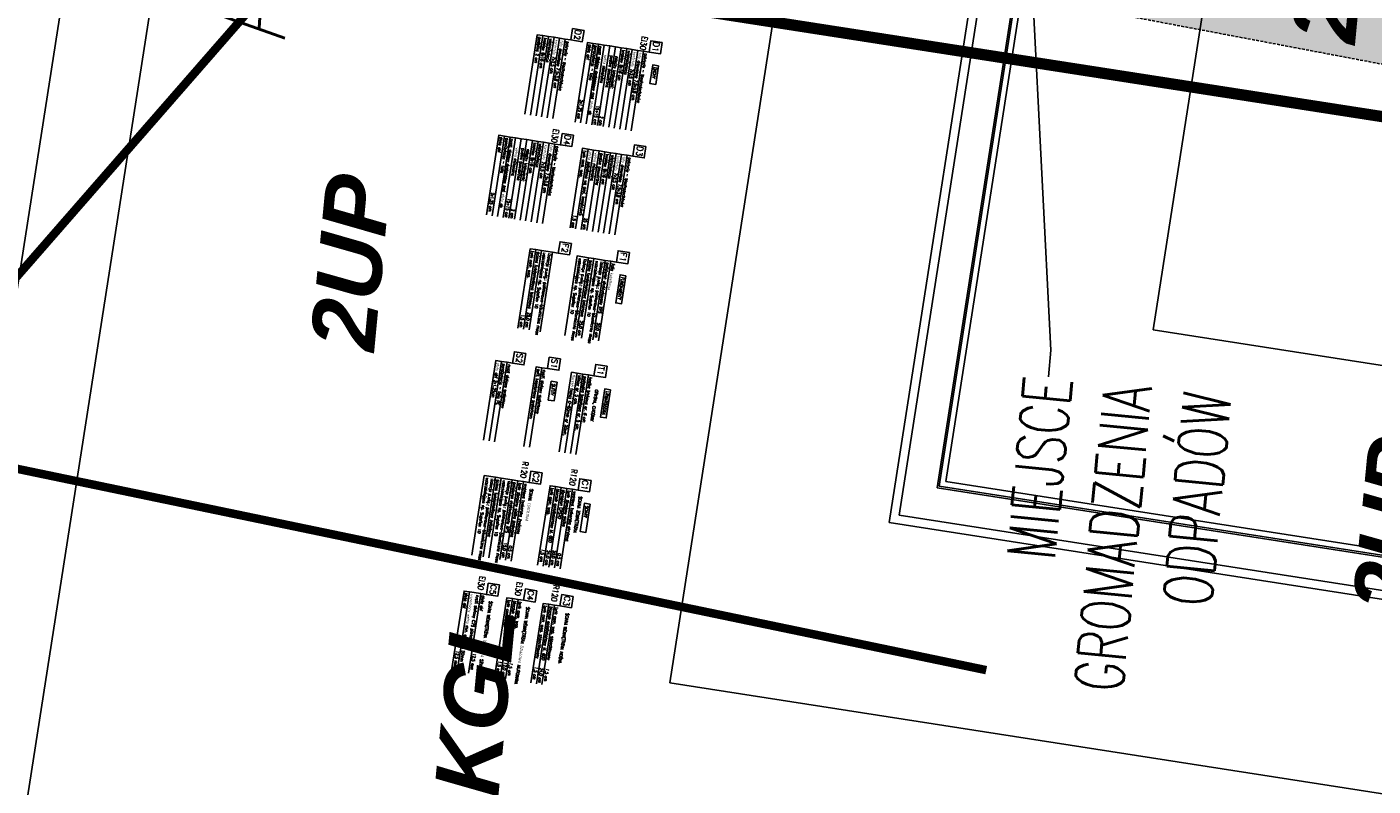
# Model space of a CAD drawing. Extents: x -38969 to 27108, y -24488 to 212598.
# Tile 35 of 256: x -16372 to -11603, y 20694 to 23386. Entities that reach past the tile are written whole.
import ezdxf
from ezdxf import colors
from ezdxf.entities.mleader import LeaderData, LeaderLine
from ezdxf.enums import TextEntityAlignment as Align
from ezdxf.math import Vec2, Vec3

# ---------------------------------------------------------------- set-up
doc = ezdxf.new("R2010")
doc.units = 0
doc.header["$LTSCALE"] = 100
doc.header["$MEASUREMENT"] = 0
doc.linetypes.add('ACAD_ISO03W100', pattern=[30, 12, -18])
doc.linetypes.add('DASHED22', pattern=[0.15, 0.1, -0.05])
for name, color, linetype in [('-P', 2, 'CONTINUOUS'), ('F_B-TXT', 123, 'CONTINUOUS'), ('p_1-TXT', 123, 'CONTINUOUS'), ('T_1-granice', 70, 'CONTINUOUS'), ('T_1-HAT', 6, 'CONTINUOUS'), ('T_1-MIEJSCOWY PLAN LINIE', 253, 'CONTINUOUS'), ('T_1-POW', 123, 'DASHED22'), ('t_1-TXT', 123, 'CONTINUOUS'), ('t_1-TXT1000', 123, 'CONTINUOUS')]:
    doc.layers.add(name, color=color, linetype=linetype)
doc.styles.add('Arial', font='arial.ttf')
doc.styles.add('ROMANS', font='ROMANS.shx', dxfattribs={"width": 0.8})
doc.styles.get("Standard").update_dxf_attribs({"font": 'romans.shx', "width": 0.7})
doc.styles.add('TXT', font='romans.shx')

msp = doc.modelspace()

# ---------------------------------------------------------------- hatches: boundary and pattern name
at = {"layer": 'T_1-HAT'}
h = msp.add_hatch(dxfattribs=at)
h.set_pattern_fill('ANGLE', color=256, scale=300, angle=329)
h.set_pattern_definition([(320.1447, (-10180.44, 26845.645), (52.8702, 63.3324), [60, -22.5]), (50.1447, (-10180.44, 26845.645), (-63.3324, 52.8702), [60, -22.5])])
h.paths.add_polyline_path([(-12947.88677, 25549.21122), (-12947.96857, 25549.22396), (-12909.12522, 25798.54503), (-12906.84869, 25798.19035), (-12518.94728, 28287.9863), (-12528.0207, 28289.39991), (-12761.45883, 28129.40429), (-13039.79343, 27860.03482), (-13275.68506, 27551.96316), (-13295.28578, 27319.7396), (-14165.30589, 25484.9322), (-15156.09559, 24009.91643), (-13266.63821, 23504.497), (-13215.6305, 23924.80286), (-13196.43761, 24047.9949), (-13195.39774, 24047.55553)])
h.paths.add_polyline_path([(-10590.60607, 25453.69427), (-10593.60788, 25434.4267), (-10524.79475, 25423.70586), (-10528.64323, 25399.00385), (-10736.14009, 25431.33113), (-10732.29161, 25456.03314), (-10618.30989, 25438.27519), (-10615.30807, 25457.54275), (-10998.18918, 25517.19428), (-11000.67858, 25501.21579), (-12906.84869, 25798.19035), (-12947.88677, 25549.21122), (-10894.13256, 25229.24357), (-10966.65891, 24763.7237), (-10636.42171, 24707.21359), (-10841.60206, 23390.23663), (-11374.47543, 23564.90804), (-12829.02051, 23892.75334), (-12780.23693, 24094.1161), (-13110.46546, 24167.45093), (-13139.15901, 24027.83584), (-13195.39774, 24047.55553), (-13215.6305, 23924.80286), (-13254.9424, 23572.82488), (-11255.36794, 23194.1163), (-9176.51878, 22845.65673), (-9129.11488, 23110.59203), (-9093.5417, 23204.77287), (-8466.78173, 23118.41817), (-7971.09681, 26300.0367), (-8457.23231, 26375.7749), (-8426.59837, 26572.40287), (-10115.07602, 26835.46172), (-10091.67723, 26985.64992), (-10344.77734, 27025.08203), (-10368.17614, 26874.89382), (-10437.34176, 26885.66958), (-10483.36964, 26590.23358), (-8085.29878, 26216.62262), (-8550.19582, 23232.62014), (-10668.63995, 23562.66625), (-10491.76357, 24697.9705), (-9504.67136, 24544.18503), (-9392.7574, 25262.5194), (-10380.83769, 25416.45881), (-10380.14496, 25420.90517)])

# ---------------------------------------------------------------- linework, layer by layer
at = {"layer": '-P'}
for points in [[(-16949.74833, 18974.89145), (-14668.36619, 33618.24132), (-1681.03888, 31594.86165), (-3962.42101, 16951.51177)], [(-16591.84848, 19236.30453), (-14406.95311, 33260.34148), (-2038.93872, 31333.44857), (-4223.8341, 17309.41162)], [(-14094.69907, 21060.24363), (-12583.01401, 30763.19206), (-4536.08814, 29509.50947), (-6047.7732, 19806.56103)], [(-13316.92123, 21628.33915), (-12014.91848, 29985.41423), (-5313.86597, 28941.41394), (-6615.86872, 20584.33887)], [(-13281.46028, 21654.24013), (-11989.01751, 29949.95328), (-5349.32692, 28915.51297), (-6641.7697, 20619.79981)], [(-13147.59959, 21752.01312), (-11891.24452, 29816.09259), (-5483.18761, 28817.73998), (-6739.54268, 20753.66051)], [(-13140.57578, 21757.14337), (-11886.11427, 29809.06878), (-5490.21143, 28812.60973), (-6744.67294, 20760.68432)], [(-13116.9711, 21774.38443), (-11868.87321, 29785.4641), (-5513.8161, 28795.36867), (-6761.91399, 20784.289)], [(-12381.66951, 22311.45494), (-11331.8027, 29050.16251), (-6249.11769, 28258.29816), (-7298.98451, 21519.59059)]]:
    msp.add_lwpolyline(points, close=True, dxfattribs=at)
at = {"layer": 'p_1-TXT', "color": 6}
for points in [[(-14398.36019, 23373.71421), (-14404.62755, 23333.48634), (-14444.85542, 23339.7537), (-14438.58806, 23379.98157)], [(-14121.23662, 23330.53934), (-14127.50398, 23290.31147), (-14167.73185, 23296.57883), (-14161.46449, 23336.8067)], [(-14435.21319, 23001.55521), (-14441.48054, 22961.32734), (-14481.70841, 22967.5947), (-14475.44105, 23007.82256)], [(-14178.717, 22961.59401), (-14184.98436, 22921.36614), (-14225.21223, 22927.6335), (-14218.94487, 22967.86137)], [(-14443.13713, 22618.15186), (-14449.40449, 22577.924), (-14489.63236, 22584.19136), (-14483.365, 22624.41922)], [(-14237.22215, 22586.07104), (-14243.48951, 22545.84317), (-14283.71738, 22552.11053), (-14277.45002, 22592.3384)], [(-14604.70566, 22227.81907), (-14610.97302, 22187.5912), (-14651.20088, 22193.85856), (-14644.93352, 22234.08643)], [(-14481.07235, 22208.55744), (-14487.33971, 22168.32957), (-14527.56757, 22174.59693), (-14521.30021, 22214.82479)], [(-14316.47933, 22182.91443), (-14322.74669, 22142.68656), (-14362.97455, 22148.95392), (-14356.70719, 22189.18178)], [(-14546.22743, 21804.57799), (-14552.49479, 21764.35012), (-14592.72265, 21770.61748), (-14586.45529, 21810.84535)], [(-14372.89891, 21777.57402), (-14379.16627, 21737.34615), (-14419.39414, 21743.61351), (-14413.12678, 21783.84138)], [(-14697.48487, 21407.38612), (-14703.75223, 21367.15826), (-14743.9801, 21373.42562), (-14737.71274, 21413.65348)], [(-14565.64439, 21386.84584), (-14571.91175, 21346.61798), (-14612.13962, 21352.88534), (-14605.87226, 21393.1132)], [(-14436.89798, 21366.78761), (-14443.16534, 21326.55974), (-14483.39321, 21332.8271), (-14477.12585, 21373.05497)]]:
    msp.add_lwpolyline(points, close=True, dxfattribs=at)
for points in [[(-14544.1477, 23355.22309), (-14564.00615, 23358.31696), (-14607.94396, 23076.29639)], [(-14524.28924, 23352.12921), (-14544.1477, 23355.22309), (-14588.0855, 23073.20251)], [(-14504.43078, 23349.03533), (-14524.28924, 23352.12921), (-14568.22705, 23070.10864)], [(-14484.57233, 23345.94146), (-14504.43078, 23349.03533), (-14548.36859, 23067.01476)], [(-14464.71387, 23342.84758), (-14484.57233, 23345.94146), (-14528.51014, 23063.92088)], [(-14444.85542, 23339.7537), (-14464.71387, 23342.84758), (-14508.65168, 23060.82701)], [(-14366.31641, 23327.5176), (-14386.17486, 23330.61148), (-14430.11267, 23048.59091)], [(-14346.45795, 23324.42372), (-14366.31641, 23327.5176), (-14410.25422, 23045.49703)], [(-14326.5995, 23321.32985), (-14346.45795, 23324.42372), (-14390.39576, 23042.40315)], [(-14306.74104, 23318.23597), (-14326.5995, 23321.32985), (-14370.5373, 23039.30927)], [(-14286.88258, 23315.14209), (-14306.74104, 23318.23597), (-14350.67885, 23036.2154)], [(-14267.02413, 23312.04822), (-14286.88258, 23315.14209), (-14330.82039, 23033.12152)], [(-14247.16567, 23308.95434), (-14267.02413, 23312.04822), (-14310.96194, 23030.02764)], [(-14227.30722, 23305.86046), (-14247.16567, 23308.95434), (-14291.10348, 23026.93377)], [(-14207.44876, 23302.76658), (-14227.30722, 23305.86046), (-14271.24502, 23023.83989)], [(-14187.5903, 23299.67271), (-14207.44876, 23302.76658), (-14251.38657, 23020.74601)], [(-14167.73185, 23296.57883), (-14187.5903, 23299.67271), (-14231.52811, 23017.65213)], [(-14680.29297, 22998.53347), (-14700.15143, 23001.62735), (-14744.08923, 22719.60677)], [(-14660.43451, 22995.43959), (-14680.29297, 22998.53347), (-14724.23078, 22716.5129)], [(-14640.57606, 22992.34572), (-14660.43451, 22995.43959), (-14704.37232, 22713.41902)], [(-14620.7176, 22989.25184), (-14640.57606, 22992.34572), (-14684.51387, 22710.32514)], [(-14600.85915, 22986.15796), (-14620.7176, 22989.25184), (-14664.65541, 22707.23127)], [(-14581.00069, 22983.06408), (-14600.85915, 22986.15796), (-14644.79695, 22704.13739)], [(-14561.14223, 22979.97021), (-14581.00069, 22983.06408), (-14624.9385, 22701.04351)], [(-14541.28378, 22976.87633), (-14561.14223, 22979.97021), (-14605.08004, 22697.94963)], [(-14521.42532, 22973.78245), (-14541.28378, 22976.87633), (-14585.22159, 22694.85576)], [(-14501.56687, 22970.68858), (-14521.42532, 22973.78245), (-14565.36313, 22691.76188)], [(-14481.70841, 22967.5947), (-14501.56687, 22970.68858), (-14545.50467, 22688.668)], [(-14384.07987, 22952.38452), (-14403.93833, 22955.47839), (-14447.87614, 22673.45782)], [(-14364.22142, 22949.29064), (-14384.07987, 22952.38452), (-14428.01768, 22670.36394)], [(-14344.36296, 22946.19676), (-14364.22142, 22949.29064), (-14408.15923, 22667.27007)], [(-14324.50451, 22943.10289), (-14344.36296, 22946.19676), (-14388.30077, 22664.17619)], [(-14304.64605, 22940.00901), (-14324.50451, 22943.10289), (-14368.44231, 22661.08231)], [(-14284.78759, 22936.91513), (-14304.64605, 22940.00901), (-14348.58386, 22657.98844)], [(-14264.92914, 22933.82125), (-14284.78759, 22936.91513), (-14328.7254, 22654.89456)], [(-14245.07068, 22930.72738), (-14264.92914, 22933.82125), (-14308.86695, 22651.80068)], [(-14225.21223, 22927.6335), (-14245.07068, 22930.72738), (-14289.00849, 22648.7068)], [(-14569.06618, 22596.56687), (-14588.92464, 22599.66074), (-14632.86245, 22317.64017)], [(-14549.20773, 22593.47299), (-14569.06618, 22596.56687), (-14613.00399, 22314.54629)], [(-14509.49081, 22587.28523), (-14549.20773, 22593.47299), (-14593.14553, 22311.45242)], [(-14489.63236, 22584.19136), (-14509.49081, 22587.28523), (-14553.42862, 22305.26466)], [(-14383.00966, 22567.57992), (-14422.72657, 22573.76767), (-14466.66438, 22291.7471)], [(-14363.1512, 22564.48604), (-14383.00966, 22567.57992), (-14426.94746, 22285.55934)], [(-14323.43429, 22558.29829), (-14363.1512, 22564.48604), (-14407.08901, 22282.46547)], [(-14303.57583, 22555.20441), (-14323.43429, 22558.29829), (-14367.3721, 22276.27771)], [(-14283.71738, 22552.11053), (-14303.57583, 22555.20441), (-14347.51364, 22273.18384)], [(-14690.9178, 22200.04632), (-14710.77625, 22203.14019), (-14754.71406, 21921.11962)], [(-14671.05934, 22196.95244), (-14690.9178, 22200.04632), (-14734.8556, 21918.02574)], [(-14651.20088, 22193.85856), (-14671.05934, 22196.95244), (-14714.99715, 21914.93187)], [(-14547.42603, 22177.69081), (-14567.28448, 22180.78468), (-14611.22229, 21898.76411)], [(-14527.56757, 22174.59693), (-14547.42603, 22177.69081), (-14591.36384, 21895.67023)], [(-14422.54992, 22158.23555), (-14442.40838, 22161.32943), (-14486.34619, 21879.30885)], [(-14402.69147, 22155.14167), (-14422.54992, 22158.23555), (-14466.48773, 21876.21498)], [(-14382.83301, 22152.0478), (-14402.69147, 22155.14167), (-14446.62927, 21873.1211)], [(-14362.97455, 22148.95392), (-14382.83301, 22152.0478), (-14426.77082, 21870.02722)], [(-14711.87339, 21789.18074), (-14751.5903, 21795.3685), (-14795.52811, 21513.34792)], [(-14692.01493, 21786.08687), (-14711.87339, 21789.18074), (-14755.8112, 21507.16017)], [(-14652.29802, 21779.89911), (-14692.01493, 21786.08687), (-14735.95274, 21504.06629)], [(-14632.43956, 21776.80523), (-14652.29802, 21779.89911), (-14696.23583, 21497.87854)], [(-14612.58111, 21773.71136), (-14632.43956, 21776.80523), (-14676.37737, 21494.78466)], [(-14592.72265, 21770.61748), (-14612.58111, 21773.71136), (-14656.51892, 21491.69078)], [(-14498.82796, 21755.98902), (-14518.68642, 21759.0829), (-14562.62422, 21477.06232)], [(-14478.9695, 21752.89514), (-14498.82796, 21755.98902), (-14542.76577, 21473.96845)], [(-14459.11105, 21749.80126), (-14478.9695, 21752.89514), (-14522.90731, 21470.87457)], [(-14439.25259, 21746.70739), (-14459.11105, 21749.80126), (-14503.04886, 21467.78069)], [(-14419.39414, 21743.61351), (-14439.25259, 21746.70739), (-14483.1904, 21464.68681)], [(-14803.55547, 21382.70725), (-14823.41392, 21385.80113), (-14867.35173, 21103.78055)], [(-14763.83855, 21376.51949), (-14803.55547, 21382.70725), (-14847.49327, 21100.68668)], [(-14743.9801, 21373.42562), (-14763.83855, 21376.51949), (-14807.77636, 21094.49892)], [(-14743.9801, 21373.42562), (-14763.83855, 21376.51949), (-14807.77636, 21094.49892)], [(-14651.85653, 21359.07309), (-14671.71499, 21362.16697), (-14715.6528, 21080.1464)], [(-14631.99808, 21355.97921), (-14651.85653, 21359.07309), (-14695.79434, 21077.05252)], [(-14612.13962, 21352.88534), (-14631.99808, 21355.97921), (-14675.93588, 21073.95864)], [(-14612.13962, 21352.88534), (-14631.99808, 21355.97921), (-14675.93588, 21073.95864)], [(-14523.11012, 21339.01485), (-14542.96857, 21342.10873), (-14586.90638, 21060.08816)], [(-14503.25166, 21335.92098), (-14523.11012, 21339.01485), (-14567.04793, 21056.99428)], [(-14483.39321, 21332.8271), (-14503.25166, 21335.92098), (-14547.18947, 21053.9004)], [(-14483.39321, 21332.8271), (-14503.25166, 21335.92098), (-14547.18947, 21053.9004)]]:
    msp.add_lwpolyline(points, dxfattribs=at)
at = {"layer": 'p_1-TXT', "color": 123}
for points in [[(-14134.06032, 23248.22879), (-14144.41819, 23181.74541), (-14164.91139, 23184.93817), (-14154.55351, 23251.42155)], [(-14250.04584, 22503.76049), (-14265.60851, 22403.86946), (-14286.10171, 22407.06222), (-14270.53904, 22506.95326)], [(-14493.89604, 22126.24688), (-14504.25392, 22059.7635), (-14524.74711, 22062.95627), (-14514.38924, 22129.43965)], [(-14304.22673, 22099.29461), (-14319.7894, 21999.40358), (-14340.2826, 22002.59635), (-14324.71993, 22102.48738)], [(-14376.23706, 21693.78565), (-14391.79973, 21593.89462), (-14412.29293, 21597.08739), (-14396.73026, 21696.97842)]]:
    msp.add_lwpolyline(points, close=True, dxfattribs=at)
at = {"layer": 'T_1-granice', "color": 200, "linetype": 'ACAD_ISO03W100', "ltscale": 0.1, "true_color": 0xba03fc, "const_width": 40}
msp.add_lwpolyline([(-7080.88507, 28692.52326), (-8028.78185, 22517.13308), (-15394.59554, 23662.45758), (-14165.30589, 25484.9322), (-13295.28578, 27319.7396), (-13182.65149, 28701.46565), (-11622.99334, 29419.86568), (-10766.45676, 29271.91085)], close=True, dxfattribs=at)
at = {"layer": 'T_1-MIEJSCOWY PLAN LINIE', "color": 251, "ltscale": 4, "true_color": 0x525252, "const_width": 30}
msp.add_lwpolyline([(-12973.33075, 21105.35589), (-16452.52825, 21828.75363), (-16634.91089, 22239.58447), (-15394.59554, 23662.45758), (-14165.30589, 25484.9322), (-13295.28578, 27319.7396), (-13182.65149, 28701.46565), (-14553.73696, 30897.57443), (-16494.55953, 33772.03594), (-18248.57749, 35852.12814), (-18097.60279, 36389.20545), (-16186.27479, 37124.99611), (-12952.41657, 37693.83188), (-11749.90827, 37785.24612), (-7490.79159, 37694.80045), (-4671.43399, 37522.51156), (-4319.37636, 37467.66222), (-2835.33128, 37009.61468), (2178.25305, 34623.1487), (1495.07615, 31389.84378), (1056.67825, 19262.42304), (-2359.65605, 19448.81005)], dxfattribs=at)
at = {"layer": 'T_1-POW'}
msp.add_lwpolyline([(-11374.47543, 23564.90804), (-12829.02051, 23892.75334), (-12780.23693, 24094.1161), (-13110.46546, 24167.45093), (-13132.70312, 24026.69969), (-13196.43761, 24047.9949), (-13215.6305, 23924.80286), (-13254.9424, 23572.82488), (-11255.36794, 23194.1163)], dxfattribs=at)

# ---------------------------------------------------------------- texts
at = {"layer": 'p_1-TXT', "color": 123, "style": 'ROMANS', "width": 0.8}
for s, p in [('podbitka 2 cm', (-14559.86231, 23350.46267)), ('krokiew 8x16 cm', (-14540.00386, 23347.36879)), ('wiatroizolacja', (-14520.15817, 23344.2769)), ('kontrłaty 7x2,5 cm', (-14500.65018, 23341.23763)), ('łaty drewniane 7,5x3,8 cm', (-14480.8045, 23338.14574)), ('pokrycie - blachodachówka ', (-14460.95102, 23335.01991)), ('plyta gkf', (-14381.91109, 23323.94154)), ('ruszt stalowy dystansowy pod płyty gk', (-14344.52496, 23318.11691)), ('paroizolacja - folia', (-14361.4655, 23320.75619)), ('wełna mineralna', (-14326.00135, 23288.12506)), ('pustka powietrzna', (-14304.45895, 23284.76883)), ('między krokwiami:', (-14287.10959, 23282.06586)), ('krokiew 8x16 cm', (-14262.88029, 23304.19392)), ('wiatroizolacja', (-14243.0346, 23301.10203)), ('kontrłaty 7x2,5 cm', (-14223.52662, 23298.06275)), ('łaty drewniane 7,5x3,8 cm', (-14203.68093, 23294.97087)), ('pokrycie - blachodachówka ', (-14183.82745, 23291.84504)), ('DACHY', (-14150.54042, 23243.12696)), ('plyta gkf', (-14695.88765, 22994.95741)), ('ruszt stalowy dystansowy pod płyty gk', (-14658.50153, 22989.13278)), ('paroizolacja - folia', (-14675.44206, 22991.77205)), ('wełna mineralna', (-14639.97791, 22959.14093)), ('pustka powietrzna', (-14618.43552, 22955.7847)), ('między krokwiami:', (-14601.08615, 22953.08173)), ('krokiew 8x16 cm', (-14576.85685, 22975.20979)), ('wiatroizolacja', (-14557.01117, 22972.1179)), ('kontrłaty 7x2,5 cm', (-14537.50318, 22969.07862)), ('łaty drewniane 7,5x3,8 cm', (-14517.65749, 22965.98674)), ('pokrycie - blachodachówka ', (-14497.80402, 22962.8609)), ('płyta żelbetowa wg proj. konstrukcji', (-14379.93603, 22944.53022)), ('tynk cem. wap. ', (-14399.79449, 22947.6241)), ('wełna mineralna', (-14360.07758, 22941.43634)), ('pustka powietrzna', (-14340.21912, 22938.34247)), ('krokiew 8x16 cm', (-14320.36067, 22935.24859)), ('wiatroizolacja', (-14300.51498, 22932.1567)), ('kontrłaty 7x2,5 cm', (-14281.00699, 22929.11742)), ('łaty drewniane 7,5x3,8 cm', (-14261.16131, 22926.02554)), ('pokrycie - blachodachówka ', (-14241.30783, 22922.89971)), ('tynk cem. wap.', (-14585.14404, 22591.86304)), ('ściana fundamentowa betonowa', (-14564.92234, 22588.71257)), ('ściana fundamentowa betonowa', (-14378.86582, 22559.72562)), ('polistyren ekstrudowany XPS ', (-14319.29045, 22550.44399)), ('folia kubełkowa', (-14299.43199, 22547.35011)), ('FUNDAMENTY', (-14266.52595, 22498.65866)), ('1,5 cm', (-14620.15127, 22366.41365)), ('płyty gkf 2x1.25cm', (-14706.99565, 22195.34249)), ('paroizolacja - folia PE', (-14687.1372, 22192.24861)), ('ruszt stalowy systemowy', (-14667.27874, 22189.15473)), ('sufit kasetonowy systemowy', (-14563.50388, 22172.98698)), ('ruszt stalowy systemowy', (-14543.64543, 22169.8931)), ('tłuczeń frakcji 0-63mm gr 20cm,', (-14438.62778, 22153.53172)), ('kliniec gr. 5 cm.', (-14418.76932, 22150.43784)), ('podsypka bazaltowa gr. 5 cm.', (-14398.91086, 22147.34397)), ('kostka brukowa gr. 6 cm', (-14379.05241, 22144.25009)), ('SUFITY', (-14510.37615, 22121.14506)), ('OPASKA, CHODNIK', (-14358.35247, 22100.05784)), ('UTWARDZENIA', (-14320.70684, 22094.19279)), ('ściana fundamentowa żelbetowa', (-14707.72955, 21781.32645)), ('polistyren ekstrudowany XPS ', (-14648.51742, 21772.1014)), ('tynk zbrojony siatką podwójną', (-14628.65896, 21769.00753)), ('wyprawa tynkarska żywiczna', (-14608.80051, 21765.91365)), ('ŚCIANA COKOŁOWA', (-14589.02907, 21748.62549)), ('tynk cem. wap.', (-14514.90582, 21751.28519)), ('bloczek gazobetonowy kl. 600', (-14495.04736, 21748.19131)), ('styropian EPS70', (-14475.1889, 21745.09743)), ('tynk zbrojony siatką ', (-14455.33045, 21742.00356)), ('wyprawa tynkarska akrylowa', (-14435.47199, 21738.90968)), ('ŚCIANA ZEWNĘTRZNA', (-14415.70055, 21721.62151)), ('ŚCIANY', (-14392.71717, 21688.68382)), ('wypełniony wełną min. gr. min. 50mm', (-14799.77486, 21374.90954)), ('plyta gkf', (-14819.15015, 21379.13118)), ('ruszt stalowy C75 pionowy ', (-14779.91641, 21371.81566)), ('plyta gkf', (-14759.57478, 21369.84955)), ('ŚCIANA WEWNĘTRZNA DZIAŁOWA SZKIELETOWA', (-14733.55167, 21350.38436)), ('tynk cem. wap.', (-14667.93439, 21354.36926)), ('bloczek gazobetonowy kl. 600', (-14648.07593, 21351.27538)), ('tynk cem. wap.', (-14628.21748, 21348.18151)), ('ŚCIANA WEWNĘTRZNA DZIAŁOWA MUROWANA', (-14601.71119, 21329.84408)), ('tynk cem. wap. szpachlowany', (-14539.18797, 21334.31103)), ('bloczek gazobetonowy kl. 600', (-14519.32952, 21331.21715)), ('tynk cem. wap. szpachlowany', (-14499.47106, 21328.12327)), ('ŚCIANA WEWNĘTRZNA NOŚNA', (-14461.73646, 21308.03651))]:
    msp.add_text(s, height=10.56, rotation=261.14470899, dxfattribs=at).set_placement(p)
at = {"layer": 'p_1-TXT', "color": 10, "linetype": 'Continuous', "lineweight": 40, "style": 'ROMANS', "width": 0.8}
for s, p in [('EI30', (-14192.87137, 23353.69905)), ('EI30', (-14506.84793, 23024.71492)), ('R120', (-14615.02012, 21845.97979)), ('R120', (-14441.6916, 21818.97582)), ('EI30', (-14767.95232, 21439.36999)), ('EI30', (-14636.11185, 21418.82971)), ('R120', (-14505.89324, 21408.22097))]:
    msp.add_text(s, height=20, rotation=261.14470899, dxfattribs=at).set_placement(p)
at = {"layer": 'p_1-TXT', "color": 123, "style": 'ROMANS', "width": 0.8}
for s, p in [('2x1,25 cm', (-14422.97487, 23060.36828)), ('15+15 cm', (-14365.38909, 23039.46844)), (' 2 cm', (-14345.90243, 23036.43249)), ('2x1,25 cm', (-14736.95143, 22731.38415)), ('15+15 cm', (-14679.36565, 22710.48431)), (' 2 cm', (-14659.87899, 22707.44836)), (' 1.5 cm', (-14443.09972, 22673.67492)), (' 25 cm', (-14403.38281, 22667.48716)), ('25,0 cm', (-14606.67392, 22320.72461)), ('25,0 cm', (-14420.61739, 22291.73766)), ('20,0 cm', (-14360.68928, 22284.72018)), ('15,0 cm', (-14690.23471, 21504.3335)), ('0,5 cm', (-14670.37626, 21501.23962)), ('1,5 cm', (-14555.71304, 21489.35869)), ('24,0 cm', (-14537.21645, 21477.52351)), ('20,0 cm', (-14516.9062, 21477.32953)), ('0,5 cm', (-14497.04774, 21474.23565)), ('12,5 mm', (-14860.44054, 21116.07692)), ('12,5 mm', (-14800.86517, 21106.79529)), ('1,5 cm', (-14708.74161, 21092.44277)), ('12,0 cm', (-14690.24502, 21080.60759)), ('1,5 cm', (-14669.0247, 21086.25501)), ('1,5 cm', (-14579.9952, 21072.38453)), ('24,0 cm', (-14561.4986, 21060.54935)), ('1,5 cm', (-14540.27828, 21066.19678))]:
    msp.add_text(s, height=10.56, rotation=261.14470899, dxfattribs=at).set_placement(p, align=Align.RIGHT)
at = {"layer": 'p_1-TXT', "color": 123, "char_height": 10.56, "width": 319.0597503, "attachment_point": 1, "rotation": 261.14470899, "style": 'ROMANS'}
for insert in [(-14514.7713, 22580.89921), (-14388.29015, 22561.1939), (-14328.71478, 22551.91226), (-14717.15388, 21782.79472), (-14657.57851, 21773.51309)]:
    msp.add_mtext('izolacja p.wilg.: polimerowo-bitumiczna masa uszczelniająca np. Supeflex 10', dxfattribs=dict(at, insert=insert))
at = {"layer": 'p_1-TXT', "color": 123, "style": 'TXT'}
for tag, p in [('D2', (-14420.96314, 23357.08289)), ('D1', (-14143.74577, 23314.51012)), ('D4', (-14457.81614, 22984.92389)), ('D3', (-14201.31995, 22944.96269)), ('F2', (-14465.74008, 22601.52055)), ('F1', (-14259.8251, 22569.43972)), ('S2', (-14627.30861, 22211.18775)), ('S1', (-14503.6753, 22191.92612)), ('T1', (-14339.08228, 22166.28311)), ('C2', (-14568.83038, 21787.94667)), ('C1', (-14395.50186, 21760.9427)), ('C5', (-14720.08782, 21390.75481)), ('C4', (-14588.24735, 21370.21453)), ('C3', (-14459.50093, 21350.15629))]:
    msp.add_attdef(tag, text='', height=20.36647, rotation=261.14470899, dxfattribs=at).set_placement(p, align=Align.MIDDLE)
at = {"layer": 'T_1-MIEJSCOWY PLAN LINIE', "color": 251, "ltscale": 4, "true_color": 0x525252, "char_height": 227.5, "attachment_point": 1, "rotation": 84.55081186, "style": 'Arial'}
for s, insert, width in [('{\\fArial|b1|i1|c238|p34;2UP}', (-11893.4023, 23344.83135), 824.8762357), ('{\\fArial|b1|i1|c238|p34;2UP}', (-15368.37677, 22254.25303), 824.8762357), ('{\\fArial|b1|i1|c238|p34;2UP}', (-11675.58579, 21322.6001), 824.8762357), ('{\\fArial|b1|i1|c238|p34;5 KGL}', (-14954.01026, 20409.41205), 1102.0374295)]:
    msp.add_mtext(s, dxfattribs=dict(at, insert=insert, width=width))
at = {"layer": 't_1-TXT1000', "color": 60, "style": 'ROMANS', "width": 0.8}
msp.add_text('A', height=280, rotation=85.90002788, dxfattribs=at).set_placement((-15459.31533, 23336.91934))

# ---------------------------------------------------------------- leaders
at = {"layer": 'F_B-TXT'}
ml = msp.add_multileader_mtext('Standard', dxfattribs=at)
ml.set_content('{\\fArial|b1|i0|c238|p34;\\C10;EI 30}', color=256)
ml.set_leader_properties(color=6)
ml.build(insert=Vec2(0, 0))
ml.multileader.update_dxf_attribs({"dogleg_length": 0.36, "arrow_head_size": 0.2592})
ctx = ml.context
ctx.base_point, ctx.char_height, ctx.arrow_head_size, ctx.landing_gap_size, ctx.plane_origin, ctx.plane_x_axis, ctx.plane_y_axis = Vec3(-11841.08577, 24391.95875), 28.8, 0.2592, 0.1296, Vec3(-11714.97011, 24644.89389), Vec3(0.1539394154, 0.9880802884), Vec3(-0.9880802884, 0.1539394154)
notes = []
notes.append((ctx, [(0, (0, 0, 0), (0, 0), (1, 0), 1, [])]))
ctx.mtext.insert, ctx.mtext.text_direction, ctx.mtext.rotation, ctx.mtext.flow_direction = Vec3(-11855.53682, 24394.34134), Vec3(0.1539394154, 0.9880802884), 1.4162423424, 5
at = {"layer": 't_1-TXT', "ltscale": 0.6}
ml = msp.add_multileader_mtext('Standard', dxfattribs=at)
ml.set_content('ppp=297,30', color=256)
ml.set_leader_properties()
ml.build(insert=Vec2(0, 0))
ml.multileader.update_dxf_attribs({"dogleg_length": 0.36, "arrow_head_size": 0.09})
ctx = ml.context
ctx.base_point, ctx.char_height, ctx.arrow_head_size, ctx.landing_gap_size, ctx.plane_origin, ctx.plane_x_axis, ctx.plane_y_axis = Vec3(-32072.77193, 59913.30266), 100, 0.09, 0.045, Vec3(-30900.37988, 64272.54371), Vec3(0.081927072, 0.996638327), Vec3(-0.996638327, 0.081927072)
notes.append((ctx, [(0, (0, 0, 0), (0, 0), (1, 0), 1, [])]))
ctx.mtext.insert, ctx.mtext.text_direction, ctx.mtext.rotation, ctx.mtext.flow_direction = Vec3(-32139.2108, 59918.80931), Vec3(0.081927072, 0.996638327), 1.4887773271, 5
ml = msp.add_multileader_mtext('Standard', dxfattribs=at)
ml.set_content('1kond.', color=256)
ml.set_leader_properties()
ml.build(insert=Vec2(0, 0))
ml.multileader.update_dxf_attribs({"dogleg_length": 0.36, "arrow_head_size": 0.09})
ctx = ml.context
ctx.base_point, ctx.char_height, ctx.arrow_head_size, ctx.landing_gap_size, ctx.plane_origin, ctx.plane_x_axis, ctx.plane_y_axis = Vec3(-32578.38797, 60152.18437), 100, 0.09, 0.045, Vec3(-31833.25262, 57759.6945), Vec3(0.0858985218, 0.9963038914), Vec3(-0.9963038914, 0.0858985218)
ctx.text_align_type = 2
notes.append((ctx, [(0, (0, 0, 0), (0, 0), (1, 0), 1, [])]))
ctx.mtext.insert, ctx.mtext.text_direction, ctx.mtext.rotation, ctx.mtext.alignment, ctx.mtext.flow_direction = Vec3(-32597.43945, 60513.29581), Vec3(0.0858985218, 0.9963038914), 1.4847918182, 3, 5
at = {"layer": 't_1-TXT'}
ml = msp.add_multileader_mtext('Standard', dxfattribs=at)
ml.set_content('{\\C10;H}', color=256, style='Arial')
ml.set_leader_properties(color=6)
ml.build(insert=Vec2(0, 0))
ml.multileader.update_dxf_attribs({"dogleg_length": 0.36, "arrow_head_size": 2.025})
ctx = ml.context
ctx.base_point, ctx.char_height, ctx.arrow_head_size, ctx.landing_gap_size, ctx.plane_origin, ctx.plane_x_axis, ctx.plane_y_axis = Vec3(-14295.26698, 31948.97419), 382.5, 2.025, 1.0125, Vec3(-6347.53448, 7966.53864), Vec3(0.1539394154, 0.9880802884), Vec3(-0.9880802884, 0.1539394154)
notes.append((ctx, [(0, (0, 0, 0), (0, 0), (1, 0), 1, [])]))
ctx.mtext.insert, ctx.mtext.text_direction, ctx.mtext.rotation, ctx.mtext.flow_direction = Vec3(-14484.08147, 31979.41553), Vec3(0.1539394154, 0.9880802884), 1.4162423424, 5
ml = msp.add_multileader_mtext('Standard', dxfattribs=at)
ml.set_content('{\\C10;WJAZD}', color=256, style='Arial')
ml.set_leader_properties(color=6)
ml.build(insert=Vec2(0, 0))
ml.multileader.update_dxf_attribs({"dogleg_length": 0.36, "arrow_head_size": 0.675})
ctx = ml.context
ctx.base_point, ctx.char_height, ctx.arrow_head_size, ctx.landing_gap_size, ctx.plane_origin, ctx.plane_x_axis, ctx.plane_y_axis = Vec3(-13927.26295, 27810.82295), 127.5, 0.675, 0.3375, Vec3(-11279.09296, 19816.84512), Vec3(0.1539394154, 0.9880802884), Vec3(-0.9880802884, 0.1539394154)
notes.append((ctx, [(0, (0, 0, 0), (0, 0), (1, 0), 1, [])]))
ctx.mtext.insert, ctx.mtext.text_direction, ctx.mtext.rotation, ctx.mtext.flow_direction = Vec3(-13991.27529, 27821.13742), Vec3(0.1539394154, 0.9880802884), 1.4162423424, 5
ml = msp.add_multileader_mtext('Standard', dxfattribs=at)
ml.set_content('{\\C10;DROGA POŻAROWA}', color=256, style='Arial')
ml.set_leader_properties(color=6)
ml.build(insert=Vec2(0, 0))
ml.multileader.update_dxf_attribs({"dogleg_length": 0.36, "arrow_head_size": 0.126})
ctx = ml.context
ctx.base_point, ctx.char_height, ctx.arrow_head_size, ctx.landing_gap_size, ctx.plane_origin, ctx.plane_x_axis, ctx.plane_y_axis = Vec3(-13716.77835, 24846.12783), 119, 0.126, 0.063, Vec3(-11080.01157, 17169.74159), Vec3(0.1539394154, 0.9880802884), Vec3(-0.9880802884, 0.1539394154)
notes.append((ctx, [(0, (0, 0, 0), (0, 0), (1, 0), 1, [])]))
ctx.mtext.insert, ctx.mtext.text_direction, ctx.mtext.rotation, ctx.mtext.flow_direction = Vec3(-13776.562, 24855.50567), Vec3(0.1539394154, 0.9880802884), 1.4162423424, 5
ml = msp.add_multileader_mtext('Standard', dxfattribs=at)
ml.set_content('{\\C10;DOJŚCIE POŻ.}', color=256, style='Arial')
ml.set_leader_properties(color=6)
ml.build(insert=Vec2(0, 0))
ml.multileader.update_dxf_attribs({"dogleg_length": 0.36, "arrow_head_size": 0.54})
ctx = ml.context
ctx.base_point, ctx.char_height, ctx.arrow_head_size, ctx.landing_gap_size, ctx.plane_origin, ctx.plane_x_axis, ctx.plane_y_axis = Vec3(-11101.82912, 25357.02259), 102, 0.54, 0.27, Vec3(-5387.7895, 27594.89259), Vec3(-0.9880802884, 0.1539394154), Vec3(-0.1539394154, -0.9880802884)
notes.append((ctx, [(0, (0, 0, 0), (0, 0), (1, 0), 1, [])]))
ctx.mtext.insert, ctx.mtext.text_direction, ctx.mtext.rotation, ctx.mtext.flow_direction = Vec3(-11110.0807, 25305.81271), Vec3(-0.9880802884, 0.1539394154), 2.9870386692, 5
ml = msp.add_multileader_mtext('Standard', dxfattribs=at)
ml.set_content('{\\C10;WJAZD}', color=256, style='Arial')
ml.set_leader_properties(color=6)
ml.build(insert=Vec2(0, 0))
ml.multileader.update_dxf_attribs({"dogleg_length": 0.36, "arrow_head_size": 0.675})
ctx = ml.context
ctx.base_point, ctx.char_height, ctx.arrow_head_size, ctx.landing_gap_size, ctx.plane_origin, ctx.plane_x_axis, ctx.plane_y_axis = Vec3(-15568.5762, 24719.05336), 127.5, 0.675, 0.3375, Vec3(-12920.40621, 16725.07553), Vec3(0.1539394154, 0.9880802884), Vec3(-0.9880802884, 0.1539394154)
notes.append((ctx, [(0, (0, 0, 0), (0, 0), (1, 0), 1, [])]))
ctx.mtext.insert, ctx.mtext.text_direction, ctx.mtext.rotation, ctx.mtext.flow_direction = Vec3(-15632.58854, 24729.36783), Vec3(0.1539394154, 0.9880802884), 1.4162423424, 5
ml = msp.add_multileader_mtext('Standard', dxfattribs=at)
ml.set_content('MIEJSCE \\PGROMADZENIA \\PODPADÓW', color=256)
ml.set_leader_properties(color=6)
ml.build(insert=Vec2(0, 0))
ml.multileader.update_dxf_attribs({"dogleg_length": 0.36, "arrow_head_size": 0.9})
ctx = ml.context
ctx.base_point, ctx.char_height, ctx.arrow_head_size, ctx.landing_gap_size, ctx.plane_origin, ctx.plane_x_axis, ctx.plane_y_axis = Vec3(-12867.52321, 20959.7317), 170, 0.9, 0.45, Vec3(-6002.04134, 35664.80913), Vec3(0.0959843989, 0.9953828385), Vec3(-0.9953828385, 0.0959843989)
ctx.text_align_type = 2
notes.append((ctx, [(0, (1, 1, 0), (-12744.12486, 22239.40425), (-0.0959843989, -0.9953828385), 94.70841, [(1, [(-12831.43335, 23955.53184)], 0, [])])]))
ctx.mtext.insert, ctx.mtext.text_direction, ctx.mtext.rotation, ctx.mtext.alignment, ctx.mtext.flow_direction = Vec3(-12837.86613, 22152.84388), Vec3(0.0959843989, 0.9953828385), 1.4746639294, 3, 5
for ctx, leaders in notes:
    for number, flags, end, landing, length, lines in leaders:
        leader = LeaderData()
        leader.index, (leader.has_last_leader_line, leader.has_dogleg_vector, leader.attachment_direction) = number, flags
        leader.last_leader_point, leader.dogleg_vector, leader.dogleg_length = Vec3(end), Vec3(landing), length
        for number, points, colour, breaks in lines:
            line = LeaderLine()
            line.index, line.vertices, line.color, line.breaks = number, Vec3.list(points), colors.encode_raw_color(colour), breaks
            leader.lines.append(line)
        ctx.leaders.append(leader)

doc.saveas('drawing.dxf')
